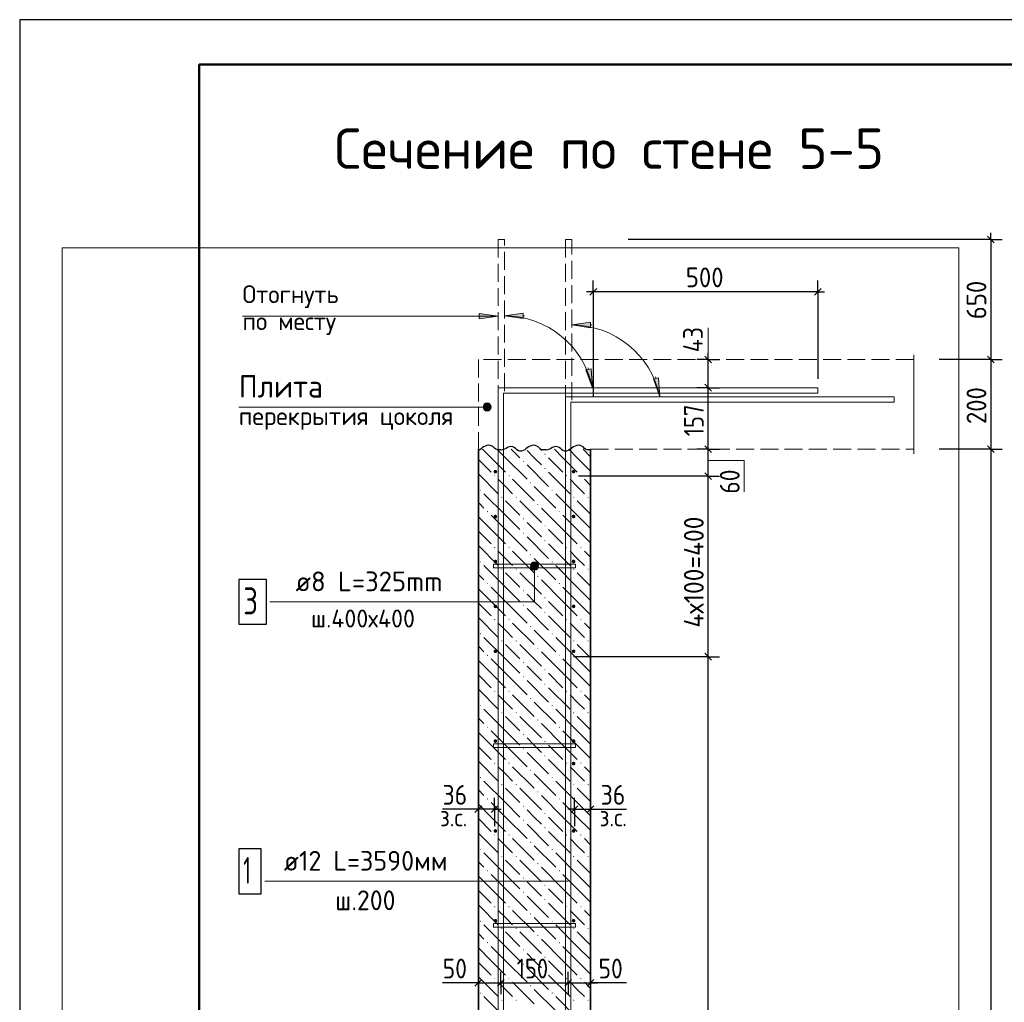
# Model space of a CAD drawing. Header units: millimetres. Extents: x 0 to 50400, y 0 to 35640.
# Tile 9 of 19: x 0 to 13155, y 22511 to 35640. Entities that reach past the tile are written whole.
import ezdxf

# ---------------------------------------------------------------- set-up
doc = ezdxf.new("R2010")
doc.units = ezdxf.units.MM
doc.linetypes.add('______2', pattern=[324, 240, -84])
for name, color, linetype, lineweight in [('Standard', 7, 'Continuous', 25), ('ЖБ Перекрытие верхний уровень', 7, 'Continuous', 35), ('ЖБ Стена верхний уровень', 7, 'Continuous', 35), ('Заголовок чертежа', 7, 'Continuous', 25), ('Позиционная метка диаметр_ шаг', 7, 'Continuous', 13), ('Позиционная метка линия выноска', 7, 'Continuous', 13), ('Примечания', 7, 'Continuous', 13)]:
    doc.layers.add(name, color=color, linetype=linetype, lineweight=lineweight)
doc.layers.add('Размерная выноска', color=7, linetype='Continuous')
for name, color, linetype, true_color in [('Стена фоновая арматура У1', 7, '______2', 0xa0a0a0), ('Стена фоновая арматура Х1', 7, '______2', 0xa0a0a0), ('Стена фоновая затяжка С-обр.', 7, '______2', 0xa0a0a0)]:
    doc.layers.add(name, color=color, linetype=linetype, true_color=true_color)
doc.styles.add('ISOCPEUR', font='txt')

msp = doc.modelspace()

# ---------------------------------------------------------------- hatches: boundary and pattern name
at = {"layer": 'ЖБ Стена верхний уровень', "linetype": 'Continuous', "lineweight": 18, "transparency": 33554687}
for points in [[(6722, 29739), (6730, 29747), (6738, 29739), (6730, 29731)], [(7010, 29835), (7018, 29843), (7026, 29835), (7018, 29827)], [(7010, 29643), (7018, 29651), (7026, 29643), (7018, 29635)], [(6338, 29547), (6346, 29555), (6354, 29547), (6346, 29539)], [(6530, 29547), (6538, 29555), (6546, 29547), (6538, 29539)], [(7298, 29547), (7306, 29555), (7314, 29547), (7306, 29539)], [(7490, 29547), (7498, 29555), (7506, 29547), (7498, 29539)], [(6146, 29355), (6154, 29363), (6162, 29355), (6154, 29347)], [(6818, 29451), (6826, 29459), (6834, 29451), (6826, 29443)], [(7106, 29355), (7114, 29363), (7122, 29355), (7114, 29347)], [(6434, 29259), (6442, 29267), (6450, 29259), (6442, 29251)], [(6626, 29259), (6634, 29267), (6642, 29259), (6634, 29251)], [(7394, 29259), (7402, 29267), (7410, 29259), (7402, 29251)], [(7586, 29259), (7594, 29267), (7602, 29259), (7594, 29251)], [(6242, 29067), (6250, 29075), (6258, 29067), (6250, 29059)], [(6914, 29163), (6922, 29171), (6930, 29163), (6922, 29155)], [(7202, 29067), (7210, 29075), (7218, 29067), (7210, 29059)], [(6722, 28971), (6730, 28979), (6738, 28971), (6730, 28963)], [(7010, 28875), (7018, 28883), (7026, 28875), (7018, 28867)], [(6722, 28779), (6730, 28787), (6738, 28779), (6730, 28771)], [(7010, 28683), (7018, 28691), (7026, 28683), (7018, 28675)], [(6338, 28587), (6346, 28595), (6354, 28587), (6346, 28579)], [(6530, 28587), (6538, 28595), (6546, 28587), (6538, 28579)], [(7298, 28587), (7306, 28595), (7314, 28587), (7306, 28579)], [(7490, 28587), (7498, 28595), (7506, 28587), (7498, 28579)], [(6818, 28491), (6826, 28499), (6834, 28491), (6826, 28483)], [(6146, 28395), (6154, 28403), (6162, 28395), (6154, 28387)], [(6434, 28299), (6442, 28307), (6450, 28299), (6442, 28291)], [(6626, 28299), (6634, 28307), (6642, 28299), (6634, 28291)], [(7106, 28395), (7114, 28403), (7122, 28395), (7114, 28387)], [(7394, 28299), (7402, 28307), (7410, 28299), (7402, 28291)], [(7586, 28299), (7594, 28307), (7602, 28299), (7594, 28291)], [(6914, 28203), (6922, 28211), (6930, 28203), (6922, 28195)], [(6242, 28107), (6250, 28115), (6258, 28107), (6250, 28099)], [(7202, 28107), (7210, 28115), (7218, 28107), (7210, 28099)], [(6722, 28011), (6730, 28019), (6738, 28011), (6730, 28003)], [(7010, 27915), (7018, 27923), (7026, 27915), (7018, 27907)], [(6722, 27819), (6730, 27827), (6738, 27819), (6730, 27811)], [(6338, 27627), (6346, 27635), (6354, 27627), (6346, 27619)], [(6530, 27627), (6538, 27635), (6546, 27627), (6538, 27619)], [(7010, 27723), (7018, 27731), (7026, 27723), (7018, 27715)], [(7298, 27627), (7306, 27635), (7314, 27627), (7306, 27619)], [(7490, 27627), (7498, 27635), (7506, 27627), (7498, 27619)], [(6818, 27531), (6826, 27539), (6834, 27531), (6826, 27523)], [(6146, 27435), (6154, 27443), (6162, 27435), (6154, 27427)], [(7106, 27435), (7114, 27443), (7122, 27435), (7114, 27427)], [(6434, 27339), (6442, 27347), (6450, 27339), (6442, 27331)], [(6626, 27339), (6634, 27347), (6642, 27339), (6634, 27331)], [(6914, 27243), (6922, 27251), (6930, 27243), (6922, 27235)], [(7394, 27339), (7402, 27347), (7410, 27339), (7402, 27331)], [(7586, 27339), (7594, 27347), (7602, 27339), (7594, 27331)], [(6242, 27147), (6250, 27155), (6258, 27147), (6250, 27139)], [(7202, 27147), (7210, 27155), (7218, 27147), (7210, 27139)], [(6722, 27051), (6730, 27059), (6738, 27051), (6730, 27043)], [(6722, 26859), (6730, 26867), (6738, 26859), (6730, 26851)], [(7010, 26955), (7018, 26963), (7026, 26955), (7018, 26947)], [(7010, 26763), (7018, 26771), (7026, 26763), (7018, 26755)], [(6338, 26667), (6346, 26675), (6354, 26667), (6346, 26659)], [(6530, 26667), (6538, 26675), (6546, 26667), (6538, 26659)], [(6818, 26571), (6826, 26579), (6834, 26571), (6826, 26563)], [(7298, 26667), (7306, 26675), (7314, 26667), (7306, 26659)], [(7490, 26667), (7498, 26675), (7506, 26667), (7498, 26659)], [(6146, 26475), (6154, 26483), (6162, 26475), (6154, 26467)], [(7106, 26475), (7114, 26483), (7122, 26475), (7114, 26467)], [(6434, 26379), (6442, 26387), (6450, 26379), (6442, 26371)], [(6626, 26379), (6634, 26387), (6642, 26379), (6634, 26371)], [(7394, 26379), (7402, 26387), (7410, 26379), (7402, 26371)], [(7586, 26379), (7594, 26387), (7602, 26379), (7594, 26371)], [(6242, 26187), (6250, 26195), (6258, 26187), (6250, 26179)], [(6914, 26283), (6922, 26291), (6930, 26283), (6922, 26275)], [(7202, 26187), (7210, 26195), (7218, 26187), (7210, 26179)], [(6722, 26091), (6730, 26099), (6738, 26091), (6730, 26083)], [(7010, 25995), (7018, 26003), (7026, 25995), (7018, 25987)], [(6722, 25899), (6730, 25907), (6738, 25899), (6730, 25891)], [(7010, 25803), (7018, 25811), (7026, 25803), (7018, 25795)], [(6338, 25707), (6346, 25715), (6354, 25707), (6346, 25699)], [(6530, 25707), (6538, 25715), (6546, 25707), (6538, 25699)], [(7298, 25707), (7306, 25715), (7314, 25707), (7306, 25699)], [(7490, 25707), (7498, 25715), (7506, 25707), (7498, 25699)], [(6146, 25515), (6154, 25523), (6162, 25515), (6154, 25507)], [(6818, 25611), (6826, 25619), (6834, 25611), (6826, 25603)], [(7106, 25515), (7114, 25523), (7122, 25515), (7114, 25507)], [(6434, 25419), (6442, 25427), (6450, 25419), (6442, 25411)], [(6626, 25419), (6634, 25427), (6642, 25419), (6634, 25411)], [(7394, 25419), (7402, 25427), (7410, 25419), (7402, 25411)], [(7586, 25419), (7594, 25427), (7602, 25419), (7594, 25411)], [(6914, 25323), (6922, 25331), (6930, 25323), (6922, 25315)], [(6242, 25227), (6250, 25235), (6258, 25227), (6250, 25219)], [(6722, 25131), (6730, 25139), (6738, 25131), (6730, 25123)], [(7202, 25227), (7210, 25235), (7218, 25227), (7210, 25219)], [(7010, 25035), (7018, 25043), (7026, 25035), (7018, 25027)], [(6722, 24939), (6730, 24947), (6738, 24939), (6730, 24931)], [(6338, 24747), (6346, 24755), (6354, 24747), (6346, 24739)], [(6530, 24747), (6538, 24755), (6546, 24747), (6538, 24739)], [(7010, 24843), (7018, 24851), (7026, 24843), (7018, 24835)], [(7298, 24747), (7306, 24755), (7314, 24747), (7306, 24739)], [(7490, 24747), (7498, 24755), (7506, 24747), (7498, 24739)], [(6818, 24651), (6826, 24659), (6834, 24651), (6826, 24643)], [(6146, 24555), (6154, 24563), (6162, 24555), (6154, 24547)], [(7106, 24555), (7114, 24563), (7122, 24555), (7114, 24547)], [(6434, 24459), (6442, 24467), (6450, 24459), (6442, 24451)], [(6626, 24459), (6634, 24467), (6642, 24459), (6634, 24451)], [(6914, 24363), (6922, 24371), (6930, 24363), (6922, 24355)], [(7394, 24459), (7402, 24467), (7410, 24459), (7402, 24451)], [(7586, 24459), (7594, 24467), (7602, 24459), (7594, 24451)], [(6242, 24267), (6250, 24275), (6258, 24267), (6250, 24259)], [(7202, 24267), (7210, 24275), (7218, 24267), (7210, 24259)], [(6722, 24171), (6730, 24179), (6738, 24171), (6730, 24163)], [(7010, 24075), (7018, 24083), (7026, 24075), (7018, 24067)], [(6722, 23979), (6730, 23987), (6738, 23979), (6730, 23971)], [(7010, 23883), (7018, 23891), (7026, 23883), (7018, 23875)], [(6338, 23787), (6346, 23795), (6354, 23787), (6346, 23779)], [(6530, 23787), (6538, 23795), (6546, 23787), (6538, 23779)], [(6818, 23691), (6826, 23699), (6834, 23691), (6826, 23683)], [(7298, 23787), (7306, 23795), (7314, 23787), (7306, 23779)], [(7490, 23787), (7498, 23795), (7506, 23787), (7498, 23779)], [(6146, 23595), (6154, 23603), (6162, 23595), (6154, 23587)], [(7106, 23595), (7114, 23603), (7122, 23595), (7114, 23587)], [(6434, 23499), (6442, 23507), (6450, 23499), (6442, 23491)], [(6626, 23499), (6634, 23507), (6642, 23499), (6634, 23491)], [(7394, 23499), (7402, 23507), (7410, 23499), (7402, 23491)], [(7586, 23499), (7594, 23507), (7602, 23499), (7594, 23491)], [(6242, 23307), (6250, 23315), (6258, 23307), (6250, 23299)], [(6914, 23403), (6922, 23411), (6930, 23403), (6922, 23395)], [(7202, 23307), (7210, 23315), (7218, 23307), (7210, 23299)], [(6722, 23211), (6730, 23219), (6738, 23211), (6730, 23203)], [(6722, 23019), (6730, 23027), (6738, 23019), (6730, 23011)], [(7010, 23115), (7018, 23123), (7026, 23115), (7018, 23107)], [(7010, 22923), (7018, 22931), (7026, 22923), (7018, 22915)], [(6338, 22827), (6346, 22835), (6354, 22827), (6346, 22819)], [(6530, 22827), (6538, 22835), (6546, 22827), (6538, 22819)], [(7298, 22827), (7306, 22835), (7314, 22827), (7306, 22819)], [(7490, 22827), (7498, 22835), (7506, 22827), (7498, 22819)], [(6146, 22635), (6154, 22643), (6162, 22635), (6154, 22627)], [(6818, 22731), (6826, 22739), (6834, 22731), (6826, 22723)], [(7106, 22635), (7114, 22643), (7122, 22635), (7114, 22627)], [(6434, 22539), (6442, 22547), (6450, 22539), (6442, 22531)], [(6626, 22539), (6634, 22547), (6642, 22539), (6634, 22531)], [(7394, 22539), (7402, 22547), (7410, 22539), (7402, 22531)], [(7586, 22539), (7594, 22547), (7602, 22539), (7594, 22531)]]:
    msp.add_hatch(color=7, dxfattribs=at).paths.add_polyline_path(points, flags=16)
at = {"layer": 'Позиционная метка линия выноска', "linetype": 'Continuous', "lineweight": 13, "transparency": 33554687}
for points in [[(6199, 30438), (6199, 30492), (6191, 30465)], [(6218, 30418), (6218, 30511), (6199, 30492)], [(6218, 30418), (6199, 30492), (6199, 30438)], [(6245, 30411), (6245, 30519), (6218, 30511)], [(6245, 30411), (6218, 30511), (6218, 30418)], [(6272, 30418), (6272, 30511), (6245, 30519)], [(6272, 30418), (6245, 30519), (6245, 30411)], [(6292, 30438), (6292, 30492), (6272, 30511)], [(6292, 30438), (6272, 30511), (6272, 30418)], [(6292, 30492), (6292, 30438), (6299, 30465)], [(6824, 28341), (6932, 28341), (6925, 28368)], [(6824, 28341), (6925, 28368), (6832, 28368)], [(6832, 28314), (6932, 28341), (6824, 28341)], [(6832, 28368), (6925, 28368), (6905, 28388)], [(6832, 28368), (6905, 28388), (6851, 28388)], [(6832, 28314), (6925, 28314), (6932, 28341)], [(6851, 28295), (6925, 28314), (6832, 28314)], [(6851, 28388), (6905, 28388), (6878, 28395)], [(6851, 28295), (6905, 28295), (6925, 28314)], [(6905, 28295), (6851, 28295), (6878, 28287)]]:
    msp.add_hatch(color=7, dxfattribs=at).paths.add_polyline_path(points)
at = {"layer": 'Примечания', "linetype": 'Continuous', "lineweight": 13, "transparency": 33554687}
for points in [[(6140, 31643), (6392, 31679), (6140, 31715)], [(6728, 31718), (6476, 31682), (6728, 31646)], [(7628, 31597), (7376, 31561), (7628, 31525)]]:
    msp.add_hatch(color=7, dxfattribs=at).paths.add_polyline_path(points)
for points in [[(7636, 30977), (7652, 30723), (7566, 30963)], [(8536, 30857), (8552, 30603), (8466, 30842)]]:
    msp.add_hatch(color=7, dxfattribs=at).paths.add_polyline_path(points, flags=16)
at = {"layer": 'Стена фоновая арматура У1', "linetype": 'Continuous', "lineweight": 13, "transparency": 33554687}
for points in [[(6380, 29601), (6378, 29611), (6373, 29618), (6365, 29624), (6356, 29625), (6347, 29624), (6339, 29618), (6334, 29611), (6332, 29601), (6334, 29592), (6339, 29584), (6347, 29579), (6356, 29577), (6365, 29579), (6373, 29584), (6378, 29592)], [(7424, 29601), (7422, 29611), (7417, 29618), (7409, 29624), (7400, 29625), (7391, 29624), (7383, 29618), (7378, 29611), (7376, 29601), (7378, 29592), (7383, 29584), (7391, 29579), (7400, 29577), (7409, 29579), (7417, 29584), (7422, 29592)], [(6380, 29001), (6378, 29011), (6373, 29018), (6365, 29024), (6356, 29025), (6347, 29024), (6339, 29018), (6334, 29011), (6332, 29001), (6334, 28992), (6339, 28984), (6347, 28979), (6356, 28977), (6365, 28979), (6373, 28984), (6378, 28992)], [(7424, 29001), (7422, 29011), (7417, 29018), (7409, 29024), (7400, 29025), (7391, 29024), (7383, 29018), (7378, 29011), (7376, 29001), (7378, 28992), (7383, 28984), (7391, 28979), (7400, 28977), (7409, 28979), (7417, 28984), (7422, 28992)], [(6380, 28401), (6378, 28411), (6373, 28418), (6365, 28424), (6356, 28425), (6347, 28424), (6339, 28418), (6334, 28411), (6332, 28401), (6334, 28392), (6339, 28384), (6347, 28379), (6356, 28377), (6365, 28379), (6373, 28384), (6378, 28392)], [(7424, 28401), (7422, 28411), (7417, 28418), (7409, 28424), (7400, 28425), (7391, 28424), (7383, 28418), (7378, 28411), (7376, 28401), (7378, 28392), (7383, 28384), (7391, 28379), (7400, 28377), (7409, 28379), (7417, 28384), (7422, 28392)], [(6380, 27801), (6378, 27811), (6373, 27818), (6365, 27824), (6356, 27825), (6347, 27824), (6339, 27818), (6334, 27811), (6332, 27801), (6334, 27792), (6339, 27784), (6347, 27779), (6356, 27777), (6365, 27779), (6373, 27784), (6378, 27792)], [(7424, 27801), (7422, 27811), (7417, 27818), (7409, 27824), (7400, 27825), (7391, 27824), (7383, 27818), (7378, 27811), (7376, 27801), (7378, 27792), (7383, 27784), (7391, 27779), (7400, 27777), (7409, 27779), (7417, 27784), (7422, 27792)], [(6380, 27201), (6378, 27211), (6373, 27218), (6365, 27224), (6356, 27225), (6347, 27224), (6339, 27218), (6334, 27211), (6332, 27201), (6334, 27192), (6339, 27184), (6347, 27179), (6356, 27177), (6365, 27179), (6373, 27184), (6378, 27192)], [(7424, 27201), (7422, 27211), (7417, 27218), (7409, 27224), (7400, 27225), (7391, 27224), (7383, 27218), (7378, 27211), (7376, 27201), (7378, 27192), (7383, 27184), (7391, 27179), (7400, 27177), (7409, 27179), (7417, 27184), (7422, 27192)], [(6380, 26001), (6378, 26011), (6373, 26018), (6365, 26024), (6356, 26025), (6347, 26024), (6339, 26018), (6334, 26011), (6332, 26001), (6334, 25992), (6339, 25984), (6347, 25979), (6356, 25977), (6365, 25979), (6373, 25984), (6378, 25992)], [(7424, 26001), (7422, 26011), (7417, 26018), (7409, 26024), (7400, 26025), (7391, 26024), (7383, 26018), (7378, 26011), (7376, 26001), (7378, 25992), (7383, 25984), (7391, 25979), (7400, 25977), (7409, 25979), (7417, 25984), (7422, 25992)], [(7424, 25701), (7422, 25711), (7417, 25718), (7409, 25724), (7400, 25725), (7391, 25724), (7383, 25718), (7378, 25711), (7376, 25701), (7378, 25692), (7383, 25684), (7391, 25679), (7400, 25677), (7409, 25679), (7417, 25684), (7422, 25692)], [(6380, 24801), (6378, 24811), (6373, 24818), (6365, 24824), (6356, 24825), (6347, 24824), (6339, 24818), (6334, 24811), (6332, 24801), (6334, 24792), (6339, 24784), (6347, 24779), (6356, 24777), (6365, 24779), (6373, 24784), (6378, 24792)], [(7424, 24801), (7422, 24811), (7417, 24818), (7409, 24824), (7400, 24825), (7391, 24824), (7383, 24818), (7378, 24811), (7376, 24801), (7378, 24792), (7383, 24784), (7391, 24779), (7400, 24777), (7409, 24779), (7417, 24784), (7422, 24792)], [(6380, 23601), (6378, 23611), (6373, 23618), (6365, 23624), (6356, 23625), (6347, 23624), (6339, 23618), (6334, 23611), (6332, 23601), (6334, 23592), (6339, 23584), (6347, 23579), (6356, 23577), (6365, 23579), (6373, 23584), (6378, 23592)], [(7424, 23601), (7422, 23611), (7417, 23618), (7409, 23624), (7400, 23625), (7391, 23624), (7383, 23618), (7378, 23611), (7376, 23601), (7378, 23592), (7383, 23584), (7391, 23579), (7400, 23577), (7409, 23579), (7417, 23584), (7422, 23592)]]:
    msp.add_hatch(color=7, dxfattribs=at).paths.add_polyline_path(points)

# ---------------------------------------------------------------- linework, layer by layer
at = {"layer": 'Standard', "color": 7, "linetype": 'Continuous', "lineweight": 25, "transparency": 33554687}
for p, q in [((2400, 35040), (2400, 1270)), ((12930, 32748), (13020, 32658)), ((7709, 32050), (7619, 31960)), ((10709, 32050), (10619, 31960)), ((9244, 31056), (9154, 31146)), ((12930, 31146), (13020, 31056)), ((9244, 30678), (9154, 30768)), ((9244, 29856), (9154, 29946)), ((12930, 29946), (13020, 29856)), ((9244, 29496), (9154, 29586)), ((9244, 27084), (9154, 27174)), ((6173, 25136), (6083, 25046)), ((6389, 25136), (6299, 25046)), ((7367, 25046), (7457, 25136)), ((7583, 25046), (7673, 25136)), ((6083, 22725), (6173, 22815)), ((6383, 22725), (6473, 22815)), ((7283, 22725), (7373, 22815)), ((7583, 22725), (7673, 22815))]:
    msp.add_line(p, q, dxfattribs=at)
at = {"layer": 'Standard', "color": 7, "linetype": 'Continuous', "lineweight": -3, "transparency": 33554687}
for p, q in [((12975, 32703), (12975, 32793)), ((12975, 32703), (8131, 32703)), ((12975, 32703), (12825, 32703)), ((12975, 32703), (13125, 32703)), ((7664, 32005), (7664, 32155)), ((10664, 32005), (10664, 32155)), ((7664, 32005), (7574, 32005)), ((7664, 32005), (7664, 31855)), ((7664, 32005), (7664, 30598)), ((10664, 32005), (7664, 32005)), ((10664, 32005), (10664, 31855)), ((10664, 32005), (10664, 30843)), ((10664, 32005), (10754, 32005)), ((9199, 31101), (9199, 31191)), ((9199, 31101), (9049, 31101)), ((9199, 31101), (9349, 31101)), ((9199, 31101), (9199, 31101)), ((9199, 30723), (9199, 31101)), ((12975, 31101), (12825, 31101)), ((12975, 31101), (13125, 31101)), ((12975, 31101), (12975, 29901)), ((9199, 30723), (9049, 30723)), ((9199, 30723), (9349, 30723)), ((9199, 30723), (9199, 30723)), ((9199, 29901), (9199, 30723)), ((9199, 29901), (9049, 29901)), ((9199, 29901), (9349, 29901)), ((9199, 29901), (9199, 29901)), ((9199, 29541), (9199, 29901)), ((12975, 29901), (12825, 29901)), ((12975, 29901), (13125, 29901)), ((12975, 29901), (12975, 13461)), ((9199, 29541), (9049, 29541)), ((9199, 29541), (9349, 29541)), ((9199, 27129), (9199, 29541)), ((9199, 27129), (9049, 27129)), ((9199, 27129), (9349, 27129)), ((6128, 25091), (6128, 25241)), ((6344, 25091), (6344, 25241)), ((7412, 25091), (7412, 25241)), ((7628, 25091), (7628, 25241)), ((6128, 25091), (6038, 25091)), ((6128, 25091), (6128, 24941)), ((6128, 25091), (6128, 25091)), ((6344, 25091), (6128, 25091)), ((6344, 25091), (6344, 24941)), ((6344, 25091), (6344, 24866)), ((6344, 25091), (6434, 25091)), ((7412, 25091), (7322, 25091)), ((7412, 25091), (7412, 24941)), ((7412, 25091), (7412, 24866)), ((7412, 25091), (7628, 25091)), ((7628, 25091), (7628, 24941)), ((7628, 25091), (7628, 25091)), ((7628, 25091), (7718, 25091)), ((6128, 22770), (6128, 22920)), ((6428, 22770), (6428, 22920)), ((7328, 22770), (7328, 22920)), ((7628, 22770), (7628, 22920)), ((6128, 22770), (6038, 22770)), ((6128, 22770), (6128, 22620)), ((6128, 22770), (6428, 22770)), ((6428, 22770), (6428, 22620)), ((6428, 22770), (7328, 22770)), ((7328, 22770), (7328, 22620)), ((7328, 22770), (7628, 22770)), ((7628, 22770), (7628, 22620)), ((7628, 22770), (7718, 22770))]:
    msp.add_line(p, q, dxfattribs=at)
at = {"layer": 'Standard', "color": 7, "linetype": 'Continuous', "lineweight": 13, "transparency": 33554687}
msp.add_line((9199, 31101), (9199, 31521), dxfattribs=at)
at = {"layer": 'Standard', "color": 7, "linetype": 'Continuous', "lineweight": 25, "transparency": 33554687}
msp.add_lwpolyline([(0, 0), (50400, 0), (50400, 35640), (0, 35640), (0, 0)], close=True, dxfattribs=at)
at = {"layer": 'Standard', "color": 7, "linetype": 'Continuous', "lineweight": 50, "transparency": 33554687}
msp.add_lwpolyline([(2400, 35040), (49800, 35040), (49800, 600), (2400, 600), (2400, 35040)], close=True, dxfattribs=at)
at = {"layer": 'Standard', "color": 7, "linetype": 'Continuous', "lineweight": -3, "transparency": 33554687}
for points in [[(12975, 32703), (12975, 31511), (12975, 31511), (12975, 31101)], [(12975, 31101), (12955, 31101), (12955, 31101), (12955, 31101), (12955, 31101), (12955, 31101), (12955, 31101), (12283, 31101)], [(12975, 29901), (12955, 29901), (12955, 29901), (12955, 29901), (12955, 29901), (12283, 29901)], [(9199, 29541), (9179, 29541), (9179, 29541), (9168, 29541), (9168, 29541), (7467, 29541)], [(9199, 27129), (9179, 27129), (9179, 27129), (9179, 27129), (9179, 27129), (9169, 27129), (9169, 27129), (7400, 27129)], [(9199, 13941), (9199, 14449), (9199, 14449), (9199, 27129)]]:
    msp.add_lwpolyline(points, dxfattribs=at)
at = {"layer": 'Standard', "color": 254, "linetype": 'Continuous', "lineweight": 13, "true_color": 0xc4c4ff, "transparency": 33554687}
msp.add_lwpolyline([(569, 9792), (12546, 9792), (12546, 32592), (569, 32592), (569, 9792)], dxfattribs=at)
at = {"layer": 'Standard', "color": 7, "linetype": 'Continuous', "lineweight": 13, "transparency": 33554687}
msp.add_lwpolyline([(9199, 29751), (9679, 29751), (9679, 29331)], dxfattribs=at)
at = {"layer": 'ЖБ Перекрытие верхний уровень', "color": 7, "linetype": '______2', "lineweight": 18, "transparency": 33554687}
for p, q in [((6128, 31101), (6128, 29901)), ((11946, 31101), (6128, 31101)), ((7628, 29901), (11946, 29901))]:
    msp.add_line(p, q, dxfattribs=at)
at = {"layer": 'ЖБ Стена верхний уровень', "color": 7, "linetype": 'Continuous', "lineweight": 35, "transparency": 33554687}
for p, q in [((6128, 29901), (6128, 13461)), ((7628, 13461), (7628, 29901))]:
    msp.add_line(p, q, dxfattribs=at)
at = {"layer": 'ЖБ Стена верхний уровень', "color": 9, "linetype": 'Continuous', "lineweight": 18, "true_color": 0xc7c7c7, "transparency": 33554687}
for p, q in [((6298, 29787), (6184, 29901)), ((6376, 29901), (6490, 29787)), ((6568, 29901), (6682, 29787)), ((6874, 29787), (6778, 29883)), ((6952, 29901), (6970, 29883)), ((7258, 29787), (7144, 29901)), ((7336, 29901), (7450, 29787)), ((7528, 29901), (7628, 29801)), ((6128, 29765), (6298, 29595)), ((6298, 29787), (6490, 29595)), ((6490, 29787), (6778, 29499)), ((6970, 29691), (6874, 29787)), ((7066, 29787), (7258, 29595)), ((7258, 29787), (7450, 29595)), ((7450, 29787), (7628, 29609)), ((6778, 29691), (7066, 29403)), ((6128, 29573), (6394, 29307)), ((6490, 29403), (6394, 29499)), ((6586, 29499), (6874, 29211)), ((7066, 29595), (7354, 29307)), ((7450, 29403), (7354, 29499)), ((7546, 29499), (7628, 29417)), ((6586, 29307), (6490, 29403)), ((6874, 29403), (7162, 29115)), ((7546, 29307), (7450, 29403)), ((6490, 29019), (6202, 29307)), ((6490, 29211), (6682, 29019)), ((6682, 29211), (6970, 28923)), ((7450, 29019), (7162, 29307)), ((7450, 29211), (7628, 29033)), ((6128, 29189), (6202, 29115)), ((7258, 28827), (6970, 29115)), ((6298, 28827), (6128, 28997)), ((6298, 29019), (6490, 28827)), ((6490, 29019), (6682, 28827)), ((7258, 29019), (7450, 28827)), ((7450, 29019), (7628, 28841)), ((6298, 28827), (6490, 28635)), ((6490, 28827), (6778, 28539)), ((6874, 28827), (6778, 28923)), ((6970, 28731), (6874, 28827)), ((7066, 28827), (7258, 28635)), ((7258, 28827), (7450, 28635)), ((7450, 28827), (7628, 28649)), ((6128, 28805), (6298, 28635)), ((6778, 28731), (7066, 28443)), ((6128, 28613), (6394, 28347)), ((7066, 28635), (7354, 28347)), ((6490, 28443), (6394, 28539)), ((6586, 28347), (6490, 28443)), ((6586, 28539), (6874, 28251)), ((6874, 28443), (7162, 28155)), ((7450, 28443), (7354, 28539)), ((7546, 28347), (7450, 28443)), ((7546, 28539), (7628, 28457)), ((6490, 28059), (6202, 28347)), ((7450, 28059), (7162, 28347)), ((6128, 28229), (6202, 28155)), ((6490, 28251), (6682, 28059)), ((6682, 28251), (6970, 27963)), ((7258, 27867), (6970, 28155)), ((7450, 28251), (7628, 28073)), ((6298, 27867), (6128, 28037)), ((6298, 28059), (6490, 27867)), ((6490, 28059), (6682, 27867)), ((7258, 28059), (7450, 27867)), ((7450, 28059), (7628, 27881)), ((6874, 27867), (6778, 27963)), ((6128, 27845), (6298, 27675)), ((6298, 27867), (6490, 27675)), ((6490, 27867), (6778, 27579)), ((6778, 27771), (7066, 27483)), ((6970, 27771), (6874, 27867)), ((7066, 27867), (7258, 27675)), ((7258, 27867), (7450, 27675)), ((7450, 27867), (7628, 27689)), ((6128, 27653), (6394, 27387)), ((7066, 27675), (7354, 27387)), ((6490, 27483), (6394, 27579)), ((6586, 27579), (6874, 27291)), ((7450, 27483), (7354, 27579)), ((7546, 27579), (7628, 27497)), ((6490, 27099), (6202, 27387)), ((6586, 27387), (6490, 27483)), ((6874, 27483), (7162, 27195)), ((7450, 27099), (7162, 27387)), ((7546, 27387), (7450, 27483)), ((6128, 27269), (6202, 27195)), ((6490, 27291), (6682, 27099)), ((6682, 27291), (6970, 27003)), ((7450, 27291), (7628, 27113)), ((7258, 26907), (6970, 27195)), ((6298, 26907), (6128, 27077)), ((6298, 27099), (6490, 26907)), ((6490, 27099), (6682, 26907)), ((6874, 26907), (6778, 27003)), ((7258, 27099), (7450, 26907)), ((7450, 27099), (7628, 26921)), ((6128, 26885), (6298, 26715)), ((6298, 26907), (6490, 26715)), ((6490, 26907), (6778, 26619)), ((6970, 26811), (6874, 26907)), ((7066, 26907), (7258, 26715)), ((7258, 26907), (7450, 26715)), ((7450, 26907), (7628, 26729)), ((6778, 26811), (7066, 26523)), ((7066, 26715), (7354, 26427)), ((6128, 26693), (6394, 26427)), ((6490, 26523), (6394, 26619)), ((6586, 26619), (6874, 26331)), ((7450, 26523), (7354, 26619)), ((7546, 26619), (7628, 26537)), ((6586, 26427), (6490, 26523)), ((6874, 26523), (7162, 26235)), ((7546, 26427), (7450, 26523)), ((6490, 26139), (6202, 26427)), ((6490, 26331), (6682, 26139)), ((6682, 26331), (6970, 26043)), ((7450, 26139), (7162, 26427)), ((7450, 26331), (7628, 26153)), ((6128, 26309), (6202, 26235)), ((7258, 25947), (6970, 26235)), ((6298, 25947), (6128, 26117)), ((6298, 26139), (6490, 25947)), ((6490, 26139), (6682, 25947)), ((7258, 26139), (7450, 25947)), ((7450, 26139), (7628, 25961)), ((6128, 25925), (6298, 25755)), ((6298, 25947), (6490, 25755)), ((6490, 25947), (6778, 25659)), ((6874, 25947), (6778, 26043)), ((6970, 25851), (6874, 25947)), ((7066, 25947), (7258, 25755)), ((7258, 25947), (7450, 25755)), ((7450, 25947), (7628, 25769)), ((6778, 25851), (7066, 25563)), ((6128, 25733), (6394, 25467)), ((6490, 25563), (6394, 25659)), ((6586, 25659), (6874, 25371)), ((7066, 25755), (7354, 25467)), ((7450, 25563), (7354, 25659)), ((7546, 25659), (7628, 25577)), ((6586, 25467), (6490, 25563)), ((6874, 25563), (7162, 25275)), ((7546, 25467), (7450, 25563)), ((6490, 25179), (6202, 25467)), ((7450, 25179), (7162, 25467)), ((6128, 25349), (6202, 25275)), ((6490, 25371), (6682, 25179)), ((6682, 25371), (6970, 25083)), ((7258, 24987), (6970, 25275)), ((7450, 25371), (7628, 25193)), ((6298, 24987), (6128, 25157)), ((6298, 25179), (6490, 24987)), ((6490, 25179), (6682, 24987)), ((7258, 25179), (7450, 24987)), ((7450, 25179), (7628, 25001)), ((6874, 24987), (6778, 25083)), ((6128, 24965), (6298, 24795)), ((6298, 24987), (6490, 24795)), ((6490, 24987), (6778, 24699)), ((6778, 24891), (7066, 24603)), ((6970, 24891), (6874, 24987)), ((7066, 24987), (7258, 24795)), ((7258, 24987), (7450, 24795)), ((7450, 24987), (7628, 24809)), ((6128, 24773), (6394, 24507)), ((7066, 24795), (7354, 24507)), ((6490, 24603), (6394, 24699)), ((6586, 24507), (6490, 24603)), ((6586, 24699), (6874, 24411)), ((6874, 24603), (7162, 24315)), ((7450, 24603), (7354, 24699)), ((7546, 24507), (7450, 24603)), ((7546, 24699), (7628, 24617)), ((6490, 24219), (6202, 24507)), ((7450, 24219), (7162, 24507)), ((6128, 24389), (6202, 24315)), ((6490, 24411), (6682, 24219)), ((6682, 24411), (6970, 24123)), ((7450, 24411), (7628, 24233)), ((6298, 24219), (6490, 24027)), ((6490, 24219), (6682, 24027)), ((7258, 24027), (6970, 24315)), ((7258, 24219), (7450, 24027)), ((7450, 24219), (7628, 24041)), ((6298, 24027), (6128, 24197)), ((6874, 24027), (6778, 24123)), ((6128, 24005), (6298, 23835)), ((6298, 24027), (6490, 23835)), ((6490, 24027), (6778, 23739)), ((6970, 23931), (6874, 24027)), ((7066, 24027), (7258, 23835)), ((7258, 24027), (7450, 23835)), ((7450, 24027), (7628, 23849)), ((6128, 23813), (6394, 23547)), ((6778, 23931), (7066, 23643)), ((7066, 23835), (7354, 23547)), ((6490, 23643), (6394, 23739)), ((6586, 23739), (6874, 23451)), ((7450, 23643), (7354, 23739)), ((7546, 23739), (7628, 23657)), ((6586, 23547), (6490, 23643)), ((6874, 23643), (7162, 23355)), ((7546, 23547), (7450, 23643)), ((6128, 23429), (6202, 23355)), ((6490, 23259), (6202, 23547)), ((6490, 23451), (6682, 23259)), ((6682, 23451), (6970, 23163)), ((7450, 23259), (7162, 23547)), ((7450, 23451), (7628, 23273)), ((7258, 23067), (6970, 23355)), ((6298, 23067), (6128, 23237)), ((6298, 23259), (6490, 23067)), ((6490, 23259), (6682, 23067)), ((6874, 23067), (6778, 23163)), ((7258, 23259), (7450, 23067)), ((7450, 23259), (7628, 23081)), ((6128, 23045), (6298, 22875)), ((6298, 23067), (6490, 22875)), ((6490, 23067), (6778, 22779)), ((6970, 22971), (6874, 23067)), ((7066, 23067), (7258, 22875)), ((7258, 23067), (7450, 22875)), ((7450, 23067), (7628, 22889)), ((6778, 22971), (7066, 22683)), ((6128, 22853), (6394, 22587)), ((6490, 22683), (6394, 22779)), ((6586, 22779), (6874, 22491)), ((7066, 22875), (7354, 22587)), ((7450, 22683), (7354, 22779)), ((7546, 22779), (7628, 22697)), ((6586, 22587), (6490, 22683)), ((6874, 22683), (7162, 22395)), ((7546, 22587), (7450, 22683)), ((6490, 22299), (6202, 22587)), ((7450, 22299), (7162, 22587))]:
    msp.add_line(p, q, dxfattribs=at)
at = {"layer": 'Позиционная метка линия выноска', "color": 7, "linetype": 'Continuous', "lineweight": 13, "transparency": 33554687}
for p, q in [((6245, 30465), (2927, 30465)), ((6191, 30465), (6191, 30465)), ((6245, 30519), (6245, 30519)), ((6245, 30411), (6245, 30411)), ((6299, 30465), (6299, 30465)), ((6824, 28341), (6824, 28341)), ((6878, 28395), (6878, 28395)), ((6878, 28287), (6878, 28287)), ((6932, 28341), (6932, 28341)), ((3277, 24129), (7328, 24129))]:
    msp.add_line(p, q, dxfattribs=at)
msp.add_lwpolyline([(3343, 27862), (6878, 27862), (6878, 28341)], dxfattribs=at)
for centre in [(6245, 30465), (6878, 28341)]:
    msp.add_circle(centre, 54, dxfattribs=at)
at = {"layer": 'Примечания', "color": 7, "linetype": '______2', "lineweight": 13, "transparency": 33554687}
for p, q in [((6476, 32703), (6392, 32703)), ((6392, 32703), (6392, 30483)), ((6476, 30677), (6476, 32703)), ((7376, 32703), (7292, 32703)), ((7292, 32703), (7292, 30363)), ((7376, 30557), (7376, 32703))]:
    msp.add_line(p, q, dxfattribs=at)
at = {"layer": 'Примечания', "color": 7, "linetype": 'Continuous', "lineweight": 13, "transparency": 33554687}
for p, q in [((6392, 31679), (6140, 31715)), ((6140, 31715), (6140, 31643)), ((6728, 31718), (6476, 31682)), ((6728, 31646), (6728, 31718)), ((2977, 31679), (6392, 31679)), ((6140, 31679), (6122, 31679)), ((6140, 31643), (6392, 31679)), ((6392, 31679), (6392, 31679)), ((6392, 31679), (6392, 31679)), ((6392, 31679), (6392, 31679)), ((6476, 31682), (6476, 31682)), ((6476, 31682), (6476, 31682)), ((6476, 31682), (6476, 31682)), ((6476, 31682), (6728, 31646)), ((6728, 31682), (6746, 31682)), ((7628, 31597), (7376, 31561)), ((7628, 31525), (7628, 31597)), ((7376, 31561), (7376, 31561)), ((7376, 31561), (7376, 31561)), ((7376, 31561), (7376, 31561)), ((7376, 31561), (7628, 31525)), ((7628, 31561), (7646, 31561)), ((7566, 30963), (7636, 30977)), ((7652, 30723), (7566, 30963)), ((7601, 30970), (7597, 30988)), ((7636, 30977), (7652, 30723)), ((8466, 30842), (8536, 30857)), ((8552, 30603), (8466, 30842)), ((8501, 30850), (8497, 30867)), ((8536, 30857), (8552, 30603)), ((7652, 30723), (7652, 30723)), ((7652, 30723), (7652, 30723)), ((7652, 30723), (7652, 30723)), ((8552, 30603), (8552, 30603)), ((8552, 30603), (8552, 30603)), ((8552, 30603), (8552, 30603))]:
    msp.add_line(p, q, dxfattribs=at)
at = {"layer": 'Примечания', "color": 7, "linetype": 'Continuous', "lineweight": 25, "transparency": 33554687}
for points in [[(6428, 29891), (6406, 29891), (6382, 29894), (6360, 29902), (6343, 29915), (6328, 29931), (6311, 29944), (6288, 29952), (6265, 29956), (6242, 29951), (6220, 29943), (6199, 29933), (6181, 29920), (6164, 29906), (6147, 29893), (6128, 29882)], [(7028, 29891), (7006, 29891), (6982, 29894), (6960, 29902), (6943, 29915), (6928, 29931), (6911, 29944), (6888, 29952), (6865, 29956), (6842, 29951), (6820, 29943), (6799, 29933), (6781, 29920), (6764, 29906), (6747, 29893), (6727, 29882), (6704, 29876), (6680, 29877), (6657, 29883), (6639, 29896), (6624, 29911), (6607, 29925), (6587, 29935), (6563, 29937), (6539, 29931), (6518, 29922), (6498, 29912), (6477, 29902), (6456, 29893), (6433, 29888), (6428, 29888)], [(7628, 29891), (7606, 29891), (7582, 29894), (7560, 29902), (7543, 29915), (7528, 29931), (7511, 29944), (7488, 29952), (7465, 29956), (7442, 29951), (7420, 29943), (7399, 29933), (7381, 29920), (7364, 29906), (7347, 29893), (7327, 29882), (7304, 29876), (7280, 29877), (7257, 29883), (7239, 29896), (7224, 29911), (7207, 29925), (7187, 29935), (7163, 29937), (7139, 29931), (7118, 29922), (7098, 29912), (7077, 29902), (7056, 29893), (7033, 29888), (7028, 29888)]]:
    msp.add_lwpolyline(points, dxfattribs=at)
at = {"layer": 'Примечания', "color": 7, "linetype": 'Continuous', "lineweight": 13, "transparency": 33554687}
for centre in [(6476, 30482), (7376, 30361)]:
    msp.add_arc(centre, 1200, 11.603, 90, dxfattribs=at)
at = {"layer": 'Размерная выноска', "color": 7, "linetype": 'Continuous', "lineweight": 13, "transparency": 33554687}
msp.add_line((11946, 29841), (11946, 31161), dxfattribs=at)
at = {"layer": 'Размерная выноска', "color": 7, "linetype": 'Continuous', "lineweight": -3, "transparency": 33554687}
for p, q in [((6128, 25091), (5648, 25091)), ((7628, 25091), (8108, 25091)), ((6128, 22770), (5648, 22770)), ((8108, 22770), (7628, 22770))]:
    msp.add_line(p, q, dxfattribs=at)
at = {"layer": 'Стена фоновая арматура Х1', "color": 7, "linetype": 'Continuous', "lineweight": 18, "transparency": 33554687}
for points in [[(6392, 13461), (6392, 30723), (10664, 30723), (10664, 30651), (6464, 30651), (6464, 13461), (6392, 13461)], [(7292, 13461), (7292, 30603), (11684, 30603), (11684, 30531), (7364, 30531), (7364, 13461), (7292, 13461)]]:
    msp.add_lwpolyline(points, dxfattribs=at)
at = {"layer": 'Стена фоновая арматура Х1', "color": 7, "linetype": 'Continuous', "lineweight": 25, "transparency": 33554687}
msp.add_lwpolyline([(2927, 23962), (3227, 23962), (3227, 24562), (2927, 24562), (2927, 23962)], dxfattribs=at)
at = {"layer": 'Стена фоновая затяжка С-обр.', "color": 98, "linetype": 'Continuous', "lineweight": 13, "true_color": 0x005000, "transparency": 33554687}
for points in [[(7427, 28317), (6329, 28317), (6329, 28365), (7427, 28365), (7427, 28317)], [(7427, 25917), (6329, 25917), (6329, 25965), (7427, 25965), (7427, 25917)], [(7427, 23517), (6329, 23517), (6329, 23565), (7427, 23565), (7427, 23517)]]:
    msp.add_lwpolyline(points, dxfattribs=at)
at = {"layer": 'Стена фоновая затяжка С-обр.', "color": 7, "linetype": 'Continuous', "lineweight": 25, "transparency": 33554687}
msp.add_lwpolyline([(2927, 27562), (3299, 27562), (3299, 28162), (2927, 28162), (2927, 27562)], dxfattribs=at)

# ---------------------------------------------------------------- texts
at = {"layer": 'Standard', "color": 7, "linetype": 'Continuous', "lineweight": 25, "transparency": 33554687, "char_height": 264, "attachment_point": 7, "style": 'ISOCPEUR'}
for s, insert, width in [('\\W0.91;500', (8900, 32065), 674.38), ('\\W0.87;36', (5650, 25151), 484.71), ('\\W0.87;36', (7763, 25151), 484.72), ('\\W0.87;50', (5651, 22830), 484.71), ('\\W0.83;150', (6641, 22830), 610.29), ('\\W0.87;50', (7733, 22830), 484.71)]:
    msp.add_mtext(s, dxfattribs=dict(at, insert=insert, width=width))
at = {"layer": 'Standard', "color": 7, "linetype": 'Continuous', "lineweight": 25, "transparency": 33554687, "char_height": 264, "attachment_point": 7, "rotation": 90, "style": 'ISOCPEUR'}
for s, insert, width in [('\\W0.91;650', (12915, 31638), 674.38), ('\\W0.88;43', (9127, 31196), 512.17), ('\\W0.91;200', (12915, 30237), 674.39), ('\\W0.83;157', (9139, 30075), 610.29), ('\\W0.87;60', (9619, 29306), 484.71), ('\\W0.94;4х100=400', (9139, 27517), 1786.16)]:
    msp.add_mtext(s, dxfattribs=dict(at, insert=insert, width=width))
at = {"layer": 'Standard', "color": 7, "linetype": 'Continuous', "lineweight": 18, "transparency": 33554687, "char_height": 240, "attachment_point": 7, "style": 'ISOCPEUR'}
for s, insert, width in [('\\W0.97;ш.400х400', (3893, 27519), 1627.24), ('\\W0.90;з.с.', (5617, 24862), 551.93), ('\\W0.90;з.с.', (7750, 24862), 551.93)]:
    msp.add_mtext(s, dxfattribs=dict(at, insert=insert, width=width))
at = {"layer": 'Заголовок чертежа', "color": 7, "linetype": 'Continuous', "lineweight": 50, "transparency": 33554687, "insert": (4206, 33647), "char_height": 540, "width": 7713.79, "attachment_point": 7, "style": 'ISOCPEUR'}
msp.add_mtext('\\W0.99;Сечение по стене 5-5', dxfattribs=at)
at = {"layer": 'Позиционная метка диаметр_ шаг', "color": 7, "linetype": 'Continuous', "lineweight": 18, "transparency": 33554687, "char_height": 240, "attachment_point": 7, "style": 'ISOCPEUR'}
for s, insert, width in [('\\W0.97;Отогнуть', (2977, 31787), 1579.28), ('\\W0.97;по месту', (2977, 31427), 1483.3)]:
    msp.add_mtext(s, dxfattribs=dict(at, insert=insert, width=width))
at = {"layer": 'Позиционная метка диаметр_ шаг', "color": 7, "linetype": 'Continuous', "lineweight": 25, "transparency": 33554687, "attachment_point": 7, "style": 'ISOCPEUR'}
for s, insert, char_height, width in [('\\W0.95;Плита', (2927, 30591), 300, 1312), ('\\W0.98;перекрытия цоколя', (2927, 30159), 240, 3044.08)]:
    msp.add_mtext(s, dxfattribs=dict(at, insert=insert, char_height=char_height, width=width))
at = {"layer": 'Стена фоновая арматура Х1', "color": 7, "linetype": 'Continuous', "lineweight": 13, "transparency": 33554687, "attachment_point": 7, "style": 'ISOCPEUR'}
for s, insert, char_height, width in [('\\W0.96;ø12 L=3590мм ', (3528, 24270), 264, 2527.6), ('\\W0.56;1', (2987, 24094), 360, 280.01), ('\\W0.95;ш.200 ', (4215, 23742), 264, 1154.56)]:
    msp.add_mtext(s, dxfattribs=dict(at, insert=insert, char_height=char_height, width=width))
at = {"layer": 'Стена фоновая затяжка С-обр.', "color": 7, "linetype": 'Continuous', "lineweight": 13, "transparency": 33554687, "attachment_point": 7, "style": 'ISOCPEUR'}
for s, insert, char_height, width in [('\\W0.98;ø8 L=325mm ', (3686, 28003), 264, 2266.23), ('\\W0.78;3', (2987, 27694), 360, 391.69)]:
    msp.add_mtext(s, dxfattribs=dict(at, insert=insert, char_height=char_height, width=width))

doc.saveas('drawing.dxf')
